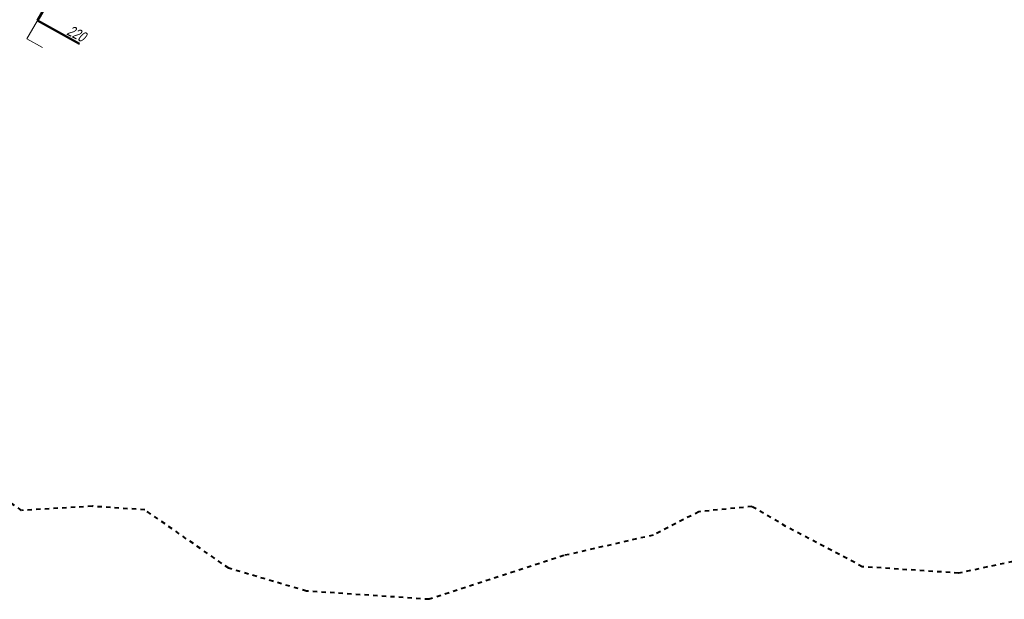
# Model space of a CAD drawing. Header units: metres. Extents: x 8377249 to 8377741, y 5529345 to 5529668.
# Tile 17 of 26: x 8377411 to 8377525, y 5529363 to 5529430. Entities that reach past the tile are written whole.
import ezdxf
from ezdxf.enums import TextEntityAlignment as Align

# ---------------------------------------------------------------- set-up
doc = ezdxf.new("R2010")
doc.units = ezdxf.units.M
doc.header["$MEASUREMENT"] = 0
doc.linetypes.add('supp_500', pattern=[1, 0.5, -0.5])
for name, color, linetype in [('!granica', 2, 'CONTINUOUS'), ('238-Punkt adresowy budynku', 7, 'CONTINUOUS'), ('312-budynek ewidencyjny', 7, 'CONTINUOUS'), ('inny rodzaj bloku', 7, 'CONTINUOUS')]:
    doc.layers.add(name, color=color, linetype=linetype)
doc.layers.add('isa_V1BD385C50508125_TUsr', color=7, linetype='CONTINUOUS', lineweight=25)
doc.styles.get("Standard").update_dxf_attribs({"font": 'IC-isocp.shx', "width": 0.75, "oblique": 15})

# ---------------------------------------------------------------- blocks, each defined once
blk = doc.blocks.new('m')
at = {"layer": '312-budynek ewidencyjny', "color": 7, "linetype": 'Continuous', "lineweight": 50, "flags": 128}
for points in [[(8377413.14, 5529429.84), (8377418.37, 5529438.84)], [(8377418.01, 5529427.12), (8377413.14, 5529429.84)]]:
    blk.add_lwpolyline(points, dxfattribs=at)
at = {"layer": 'inny rodzaj bloku', "color": 7, "linetype": 'Continuous', "lineweight": 18, "flags": 128}
blk.add_lwpolyline([(8377413.74, 5529426.7), (8377411.94, 5529427.7), (8377413.14, 5529429.84), (8377418.01, 5529427.12)], dxfattribs=at)
at = {"layer": '238-Punkt adresowy budynku', "color": 7, "linetype": 'Continuous', "lineweight": 25, "oblique": 15, "width": 0.75}
blk.add_text('220', height=1.25, rotation=333.117, dxfattribs=at).set_placement((8377417.38, 5529427.76), align=Align.CENTER)

msp = doc.modelspace()

# ---------------------------------------------------------------- linework, layer by layer
at = {"layer": '!granica', "color": 1, "linetype": 'supp_500', "lineweight": 40}
msp.add_lwpolyline([(8377527.098, 5529367.406), (8377519.861, 5529365.853), (8377508.703, 5529366.6), (8377499.844, 5529371.268), (8377495.922, 5529373.568), (8377489.767, 5529372.961), (8377484.492, 5529370.258), (8377474.144, 5529367.893), (8377458.52, 5529362.826), (8377444.318, 5529363.776), (8377435.324, 5529366.416), (8377425.586, 5529373.181), (8377419.5, 5529373.588), (8377411.316, 5529373.117), (8377406.448, 5529376.499)], dxfattribs=at)

# ---------------------------------------------------------------- block references
at = {"layer": 'isa_V1BD385C50508125_TUsr', "linetype": 'ByBlock'}
msp.add_blockref('m', (0, 0), dxfattribs=at)

doc.saveas('drawing.dxf')
